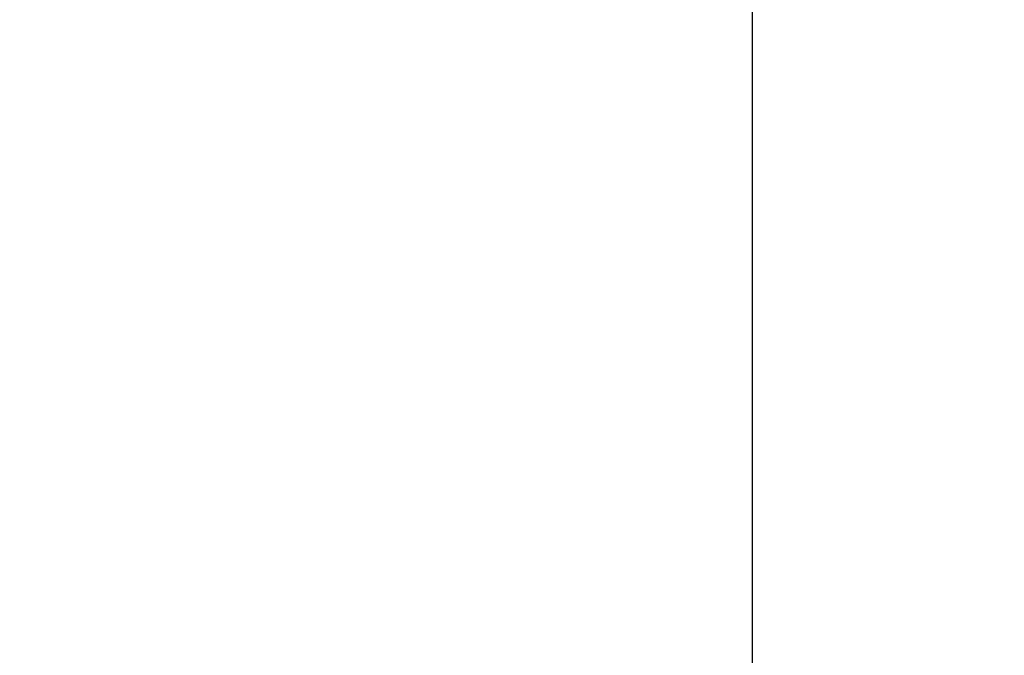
# Model space of a CAD drawing. Extents: x 0 to 80, y 0 to 80.
# Tile 240 of 256: x 8.64436 to 8.64935, y 35.41583 to 35.41905. Entities that reach past the tile are written whole.
import ezdxf

# ---------------------------------------------------------------- set-up
doc = ezdxf.new("R2010")
doc.units = 0
doc.header["$LTSCALE"] = 25.4
doc.layers.get('0').update_dxf_attribs({"color": 13, "linetype": 'CONTINUOUS'})

# ---------------------------------------------------------------- blocks, each defined once
blk = doc.blocks.new('ORBIT-I-KINKIET-20-7806-78')
at = {"color": 7}
blk.add_line((25.0446873, 35.64608, 343.570343), (25.0446873, 35.7683601, 343.570343), dxfattribs=at)
mesh = blk.add_polyface(dxfattribs=at)
corners = [(25.0446873, 35.7683601, 343.570343), (24.3199768, 35.64608, 343.1353149), (25.0446873, 35.64608, 343.570343)]
mesh.append_faces([[corners[k] for k in face] for face in [(0, 1, 2)]], dxfattribs={"color": 7})
mesh = blk.add_polyface(dxfattribs=at)
corners = [(25.0446873, 35.7683601, 343.570343), (24.3199768, 35.7683601, 343.1353149), (24.3199768, 35.64608, 343.1353149)]
mesh.append_faces([[corners[k] for k in face] for face in [(0, 1, 2)]], dxfattribs={"color": 7})
mesh = blk.add_polyface(dxfattribs=at)
corners = [(25.4827461, 35.64608, 303.7221375), (24.774519, 35.7683601, 304.1225586), (25.4827461, 35.7683601, 303.7221375)]
mesh.append_faces([[corners[k] for k in face] for face in [(0, 1, 2)]], dxfattribs={"color": 7})
mesh = blk.add_polyface(dxfattribs=at)
corners = [(25.4827461, 35.64608, 303.7221375), (24.774519, 35.64608, 304.1225586), (24.774519, 35.7683601, 304.1225586)]
mesh.append_faces([[corners[k] for k in face] for face in [(0, 1, 2)]], dxfattribs={"color": 7})

msp = doc.modelspace()

# ---------------------------------------------------------------- block references
at = {"color": 0}
msp.add_blockref('ORBIT-I-KINKIET-20-7806-78', (-16.3966141, -0.3460782, -57.5), dxfattribs=at)

doc.saveas('drawing.dxf')
